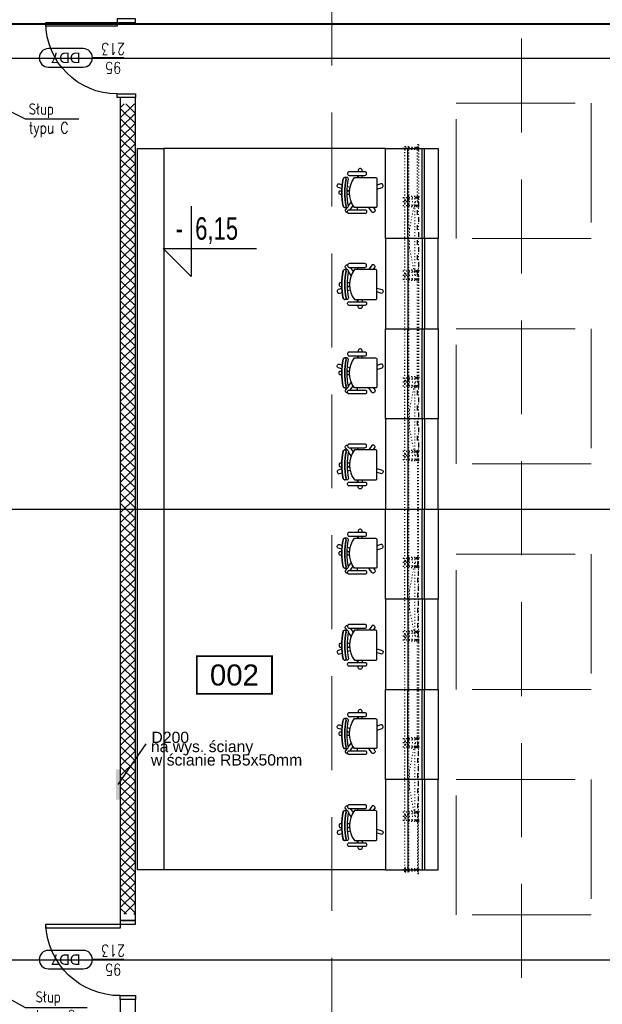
# Model space of a CAD drawing. Header units: centimetres. Extents: x -228435 to 56419, y -89367 to 477256.
# Tile 27 of 53: x -57750 to -49993, y 28410 to 41513. Entities that reach past the tile are written whole.
import ezdxf
from ezdxf.enums import TextEntityAlignment as Align

# ---------------------------------------------------------------- set-up
doc = ezdxf.new("R2010")
doc.units = ezdxf.units.CM
doc.header["$LTSCALE"] = 50
for name, pattern in [('Balustrady$0$DASHED', [0.75, 0.5, -0.25]), ('CADVENT_HIDDEN', [0.8, 0.25, -0.55]), ('DASHDOT2', [12.7, 6.35, -3.175, 0, -3.175]), ('Linie przekrojowe$0$DASHDOT', [25.4, 12.7, -6.35, 0, -6.35]), ('Osie rzutów$0$DASHDOT2', [12.7, 6.35, -3.175, 0, -3.175]), ('SU Lampy kwadratowe  -1$0$HIDDENX2', [19.05, 12.7, -6.35])]:
    doc.linetypes.add(name, pattern=pattern)
doc.layers.get('0').update_dxf_attribs({"color": 8})
for name, color, linetype in [('-1 sale konferencyjne$0$ARCH_INFO_AREA_ETYKIETY_200', 8, 'Continuous'), ('ARCH - OŚKI KONSTRUKCJI STALOWEJ', 8, 'DASHDOT2'), ('ARCH_KONSTRUKCJA', 8, 'Continuous'), ('ARCH_STOLARKA', 8, 'Continuous'), ('ARCH_SZKŁO', 8, 'Continuous'), ('ARCH_WIDOK_KONSTRUKCJA', 8, 'Continuous'), ('Kondygnacja -1$0$ARCH_INFO_ETYK_DRZWI', 8, 'Continuous'), ('Kondygnacja -1$0$ARCH_INFO_KOTY_WYSOKOŚCIOWE_IST', 8, 'Continuous'), ('Kondygnacja -1$0$ARCH_INFO_OPISY', 8, 'Continuous'), ('Kondygnacja -1$0$ARCH_MUROWANE', 8, 'Continuous'), ('Kondygnacja -1$0$ARCH_STROP', 8, 'Continuous'), ('Kondygnacja -1$0$ARCH_WYPOSAŻENIE_INNE', 8, 'Continuous'), ('Kondygnacja -1$0$ARCH_ŚLUSARKA_DRZWI', 8, 'Continuous'), ('Osie rzutów$0$ARCH_INFO_OSIE_IST', 8, 'Osie rzutów$0$DASHDOT2'), ('xrefs', 8, 'Continuous')]:
    doc.layers.add(name, color=color, linetype=linetype)
for name, color, linetype, lineweight in [('_SP KORYTA', 8, 'Continuous', 25), ('ARCH_WIDOK', 8, 'Continuous', 13), ('Linie przekrojowe$0$ARCH_LINIE PRZEKROJOWE', 8, 'Continuous', 25), ('SU Lampy kwadratowe  -1$0$ARCH_SUFITY_PODWIESZANE', 8, 'SU Lampy kwadratowe  -1$0$HIDDENX2', 9)]:
    doc.layers.add(name, color=color, linetype=linetype, lineweight=lineweight)
doc.styles.add('-1 sale konferencyjne$0$Arial', font='ARIAL.TTF')
doc.styles.add('Arial', font='ARIAL.TTF')
doc.styles.add('Kondygnacja -1$0$Arial', font='ARIAL.TTF')
doc.styles.add('Kondygnacja -1$0$Dimensions', font='ARIAL.TTF', dxfattribs={"width": 0.7})
doc.styles.add('Kondygnacja -1$0$Romans', font='Romans.shx', dxfattribs={"width": 0.7})
doc.styles.add('Kondygnacja -1$0$ROMANS-50-CM', font='romans.shx', dxfattribs={"width": 0.8, "height": 10})
doc.styles.add('Kondygnacja -1$0$Standard', font='txt')
doc.dimstyles.new('Kondygnacja -1$0$ISO-25', dxfattribs={"dimtxt": 2.5, "dimasz": 2.5, "dimexe": 1.25, "dimexo": 0.625, "dimtad": 1, "dimtxsty": 'Kondygnacja -1$0$Standard', "dimcen": 2.5, "dimadec": 0, "dimazin": 0, "dimtfac": 1, "dimtmove": 0, "dimatfit": 3, "dimfxl": 0, "dimarcsym": 0})

# ---------------------------------------------------------------- blocks, each defined once
blk = doc.blocks.new('Linie przekrojowe')
at = {"layer": 'Linie przekrojowe$0$ARCH_LINIE PRZEKROJOWE', "linetype": 'Linie przekrojowe$0$DASHDOT', "ltscale": 5, "const_width": 3, "flags": 128}
blk.add_lwpolyline([(4872.3, 8645.5), (13243.8, 8645.5)], dxfattribs=at)
blk = doc.blocks.new('Kondygnacja -1$0$_Dot')
at = {"color": 0, "linetype": 'ByBlock', "lineweight": -2}
blk.add_line((-0.5, 0), (-1, 0), dxfattribs=at)
at = {"color": 0, "linetype": 'ByBlock', "const_width": 0.5}
blk.add_lwpolyline([(-0.25, 0, 1), (0.25, 0, 1)], format="xyb", close=True, dxfattribs=at)
blk = doc.blocks.new('-1 sale konferencyjne$0$etykieta_numer')
at = {"color": 0, "linetype": 'ByBlock', "const_width": 2.44}
blk.add_lwpolyline([(-50, -50), (-50, 0), (50, 0), (50, -50)], close=True, dxfattribs=at)
at = {"color": 0, "linetype": 'ByBlock', "style": '-1 sale konferencyjne$0$Arial'}
blk.add_attdef('AECAREA:NUMER_LOKALU', text='', height=28, dxfattribs=at).set_placement((0, -25), align=Align.MIDDLE)
blk = doc.blocks.new('Kondygnacja -1$0$T-drzwi_prawe-200')
at = {"layer": 'Kondygnacja -1$0$ARCH_INFO_ETYK_DRZWI'}
blk.add_line((0, 0), (60, 0), dxfattribs=at)
blk.add_lwpolyline([(143.7, 17.5), (77.5, 17.5, 1), (77.5, -17.5), (143.7, -17.5, 1)], format="xyb", close=True, dxfattribs=at)
at = {"layer": 'Kondygnacja -1$0$ARCH_INFO_ETYK_DRZWI', "color": 1, "style": 'Kondygnacja -1$0$Arial'}
blk.add_attdef('ADS_DRZWI:ODPORNOŚĆ_OGNIOWA', text='', height=20, rotation=90, dxfattribs=at).set_placement((-25.5, 0.1), align=Align.BOTTOM_CENTER)
at = {"layer": 'Kondygnacja -1$0$ARCH_INFO_ETYK_DRZWI', "style": 'Kondygnacja -1$0$Romans', "width": 0.8}
for tag, p in [('ADS_DRZWI:SZEROKOŚĆ', (20.5, 8)), ('ADS_DRZWI:WYSOKOŚĆ', (20.5, -28))]:
    blk.add_attdef(tag, text='', height=22, dxfattribs=at).set_placement(p, align=Align.CENTER)
at = {"layer": 'Kondygnacja -1$0$ARCH_INFO_ETYK_DRZWI', "style": 'Kondygnacja -1$0$Arial'}
blk.add_attdef('ADS_DRZWI:SYMBOL', text='', height=20, dxfattribs=at).set_placement((110.7, 0), align=Align.MIDDLE)
blk = doc.blocks.new('Kondygnacja -1$0$krzesło obrotowe')
at = {"ltscale": 2}
for p, q in [((3.6, 22.8), (3.6, 20)), ((3.6, -22.8), (3.6, -20))]:
    blk.add_line(p, q, dxfattribs=at)
for points in [[(-6.4, 27.8), (14.7, 27.8, -0.414214), (16.7, 25.8), (16.7, 24.8, -0.414214), (14.7, 22.8), (-6.4, 22.8, -0.414214), (-8.4, 24.8), (-8.4, 25.8, -0.414214)], [(-20.4, -20), (7.7, -20, 0.321296), (7.7, 20), (-20.4, 20, 0.414214), (-22.4, 18), (-22.4, -18, 0.414214), (-20.4, -20)], [(-6.4, -27.8), (14.7, -27.8, 0.414214), (16.7, -25.8), (16.7, -24.8, 0.414214), (14.7, -22.8), (-6.4, -22.8, 0.414214), (-8.4, -24.8), (-8.4, -25.8, 0.414214)]]:
    blk.add_lwpolyline(points, format="xyb", close=True, dxfattribs=at)
for points in [[(-2.5, 27.8), (-2.5, 29.9, -0.414214), (-0.5, 31.9), (0.5, 31.9, -0.414214), (2.5, 29.9), (2.5, 27.8)], [(17.7, 20), (20.7, 20, -0.333258), (22.6, 18.6, -0.0984), (22.6, -18.5, -0.339495), (20.7, -20), (17.7, -20, -0.414214), (15.7, -18, 0.097222), (15.7, 18, -0.414214), (17.7, 20, -0.982092)], [(20.7, 20, 0.414214), (18.7, 18, -0.097222), (18.7, -18, 0.414214), (20.7, -20, -1.018234)], [(-22.4, 4.6), (-29.2, 6.8, -0.414214), (-30.5, 9.3), (-30.2, 10.3, -0.414214), (-27.6, 11.6), (-22.4, 9.9)], [(24.3, 5.3), (29.1, 6.8, 0.414214), (30.4, 9.3), (30.1, 10.3, 0.414214), (27.6, 11.6), (23.9, 10.4)], [(24.4, -2.5), (26.1, -2.5, 0.414214), (28.1, -0.5), (28.1, 0.5, 0.414214), (26.1, 2.5), (24.4, 2.5)], [(-17.6, -20), (-19.5, -22.7, 0.414214), (-19.1, -25.5), (-18.3, -26.1, 0.414214), (-15.5, -25.6), (-11.4, -20)], [(17.5, -20), (19.5, -22.7, -0.414214), (19.1, -25.5), (18.2, -26.1, -0.218948), (16.6, -26.4)]]:
    blk.add_lwpolyline(points, format="xyb", dxfattribs=at)
for points in [[(-2.5, 20), (-2.5, 22.8)], [(2.5, 22.8), (2.5, 20)], [(17.1, 8.2), (13.4, 7)], [(17.4, 2.5), (14, 2.5)], [(14.1, 1.9), (17.4, 3)], [(11.9, -12.2), (15.8, -17.6)], [(14, -2.5), (17.4, -2.5)], [(13.4, -22.8), (9.4, -17.3)]]:
    blk.add_lwpolyline(points, dxfattribs=at)
for centre in [(-76, 0), (-73, 0), (-69, 0)]:
    blk.add_arc(centre, 93.4, 348.8941, 11.1059, dxfattribs=at)
blk = doc.blocks.new('stanawisko rejestr')
at = {"layer": 'Kondygnacja -1$0$ARCH_WYPOSAŻENIE_INNE'}
for points in [[(-70, 120), (0, 120), (0, 0), (-70, 0), (-70, 120)], [(-40, 0), (-40, 120)], [(-21, 0), (-21, 120)], [(-18, 0), (-18, 120)], [(-70, -120), (0, -120), (0, 0), (-70, 0), (-70, -120)], [(-40, 0), (-40, -120)], [(-21, 0), (-21, -120)], [(-18, 0), (-18, -120)]]:
    blk.add_lwpolyline(points, dxfattribs=at)
at = {"layer": 'Kondygnacja -1$0$ARCH_WYPOSAŻENIE_INNE', "xscale": -1}
blk.add_blockref('Kondygnacja -1$0$krzesło obrotowe', (-103.7, 61.2), dxfattribs=at)
at = {"layer": 'Kondygnacja -1$0$ARCH_WYPOSAŻENIE_INNE', "rotation": 180}
blk.add_blockref('Kondygnacja -1$0$krzesło obrotowe', (-103.7, -61.2), dxfattribs=at)
blk = doc.blocks.new('A$C6A4F2F99')
at = {"layer": '_SP KORYTA'}
blk.add_hatch(color=256, dxfattribs=at).paths.add_polyline_path([(-3510.48, 1294.27), (-3510.48, 1314.27), (-3507.48, 1314.27), (-3507.48, 1294.27)])
blk.add_line((-3508.98, 1304.27), (-3490.27, 1331.27), dxfattribs=at)
at = {"layer": '_SP KORYTA', "style": 'Arial'}
for s, p in [('D200', (-3486.79, 1331.88)), ('na wys. ściany', (-3487.14, 1325.79)), ('w ścianie RB5x50mm', (-3487.14, 1316.87))]:
    blk.add_text(s, height=7.5, dxfattribs=at).set_placement(p)
blk = doc.blocks.new('Osie rzutów')
at = {"layer": 'Osie rzutów$0$ARCH_INFO_OSIE_IST', "ltscale": 10}
for p, q in [((6860, 12510), (6860, 4623.26)), ((4436.04, 8600), (15156.54, 8600)), ((4436.24, 8000), (15156.54, 8000)), ((4436.04, 7400), (15156.54, 7400))]:
    blk.add_line(p, q, dxfattribs=at)

msp = doc.modelspace()

# ---------------------------------------------------------------- hatches: boundary and pattern name
at = {"layer": 'Kondygnacja -1$0$ARCH_MUROWANE', "linetype": 'Continuous', "lineweight": -3}
h = msp.add_hatch(dxfattribs=at)
h.set_pattern_fill('ANSI37', color=256, scale=30, style=0)
h.set_pattern_definition([(45, (-121140, -45000), (-67.35192, 67.35192), []), (135, (-121140, -45000), (-67.35192, -67.35192), [])])
h.paths.add_polyline_path([(-56410, 29608), (-56210, 29608), (-56210, 40392), (-56410, 40392)], flags=0)

# ---------------------------------------------------------------- linework, layer by layer
at = {"linetype": 'Balustrady$0$DASHED', "lineweight": 20, "ltscale": 50}
msp.add_lwpolyline([(-53592.361, 52511.04), (-51070.214, 52511.04), (-51070.214, 5276.801), (-53592.361, 5276.801)], close=True, dxfattribs=at)
at = {"layer": 'ARCH - OŚKI KONSTRUKCJI STALOWEJ', "linetype": 'CADVENT_HIDDEN'}
for p, q in [((-52434, 39800, 0), (-52646.884, 39800, 0)), ((-52434, 39144, 0), (-52646.884, 39144, 0)), ((-52434, 39089, 0), (-52646.884, 39089, 0)), ((-52434, 39034, 0), (-52646.884, 39034, 0)), ((-52434, 38165, 0), (-52646.884, 38165, 0)), ((-52434, 38110, 0), (-52646.884, 38110, 0)), ((-52434, 38055, 0), (-52646.884, 38055, 0)), ((-52434, 36744, 0), (-52646.884, 36744, 0)), ((-52434, 36689, 0), (-52646.884, 36689, 0)), ((-52434, 36634, 0), (-52646.884, 36634, 0)), ((-52434, 35765, 0), (-52646.884, 35765, 0)), ((-52434, 35710, 0), (-52646.884, 35710, 0)), ((-52434, 35655, 0), (-52646.884, 35655, 0)), ((-52434, 34344, 0), (-52646.884, 34344, 0)), ((-52434, 34289, 0), (-52646.884, 34289, 0)), ((-52434, 34234, 0), (-52646.884, 34234, 0)), ((-52434, 33365, 0), (-52646.884, 33365, 0)), ((-52434, 33310, 0), (-52646.884, 33310, 0)), ((-52434, 33255, 0), (-52646.884, 33255, 0)), ((-52434, 31944, 0), (-52646.884, 31944, 0)), ((-52434, 31889, 0), (-52646.884, 31889, 0)), ((-52434, 31834, 0), (-52646.884, 31834, 0)), ((-52434, 30965, 0), (-52646.884, 30965, 0)), ((-52434, 30910, 0), (-52646.884, 30910, 0)), ((-52434, 30855, 0), (-52646.884, 30855, 0)), ((-52434, 30200, 0), (-52646.884, 30200, 0)), ((-52434, 30200, 0), (-52646.884, 30200, 0))]:
    msp.add_line(p, q, dxfattribs=at)
at = {"layer": 'ARCH_KONSTRUKCJA', "linetype": 'CADVENT_HIDDEN', "elevation": 0}
for points in [[(-52622.2, 39825), (-52572.2, 39825), (-52572.2, 39775), (-52622.2, 39775)], [(-52617.2, 39820), (-52577.2, 39820), (-52577.2, 39780), (-52617.2, 39780)], [(-52622.2, 39114), (-52572.2, 39114), (-52572.2, 39064), (-52622.2, 39064)], [(-52622.2, 39114), (-52572.2, 39114), (-52572.2, 39064), (-52622.2, 39064)], [(-52617.2, 39109), (-52577.2, 39109), (-52577.2, 39069), (-52617.2, 39069)], [(-52617.2, 39109), (-52577.2, 39109), (-52577.2, 39069), (-52617.2, 39069)], [(-52622.2, 38135), (-52572.2, 38135), (-52572.2, 38085), (-52622.2, 38085)], [(-52622.2, 38135), (-52572.2, 38135), (-52572.2, 38085), (-52622.2, 38085)], [(-52617.2, 38130), (-52577.2, 38130), (-52577.2, 38090), (-52617.2, 38090)], [(-52617.2, 38130), (-52577.2, 38130), (-52577.2, 38090), (-52617.2, 38090)], [(-52622.2, 36714), (-52572.2, 36714), (-52572.2, 36664), (-52622.2, 36664)], [(-52622.2, 36714), (-52572.2, 36714), (-52572.2, 36664), (-52622.2, 36664)], [(-52617.2, 36709), (-52577.2, 36709), (-52577.2, 36669), (-52617.2, 36669)], [(-52617.2, 36709), (-52577.2, 36709), (-52577.2, 36669), (-52617.2, 36669)], [(-52622.2, 35735), (-52572.2, 35735), (-52572.2, 35685), (-52622.2, 35685)], [(-52622.2, 35735), (-52572.2, 35735), (-52572.2, 35685), (-52622.2, 35685)], [(-52617.2, 35730), (-52577.2, 35730), (-52577.2, 35690), (-52617.2, 35690)], [(-52617.2, 35730), (-52577.2, 35730), (-52577.2, 35690), (-52617.2, 35690)], [(-52622.2, 34314), (-52572.2, 34314), (-52572.2, 34264), (-52622.2, 34264)], [(-52622.2, 34314), (-52572.2, 34314), (-52572.2, 34264), (-52622.2, 34264)], [(-52617.2, 34309), (-52577.2, 34309), (-52577.2, 34269), (-52617.2, 34269)], [(-52617.2, 34309), (-52577.2, 34309), (-52577.2, 34269), (-52617.2, 34269)], [(-52622.2, 33285), (-52572.2, 33285), (-52572.2, 33335), (-52622.2, 33335)], [(-52622.2, 33285), (-52572.2, 33285), (-52572.2, 33335), (-52622.2, 33335)], [(-52617.2, 33290), (-52577.2, 33290), (-52577.2, 33330), (-52617.2, 33330)], [(-52617.2, 33290), (-52577.2, 33290), (-52577.2, 33330), (-52617.2, 33330)], [(-52622.2, 31864), (-52572.2, 31864), (-52572.2, 31914), (-52622.2, 31914)], [(-52622.2, 31864), (-52572.2, 31864), (-52572.2, 31914), (-52622.2, 31914)], [(-52617.2, 31869), (-52577.2, 31869), (-52577.2, 31909), (-52617.2, 31909)], [(-52617.2, 31869), (-52577.2, 31869), (-52577.2, 31909), (-52617.2, 31909)], [(-52622.2, 30885), (-52572.2, 30885), (-52572.2, 30935), (-52622.2, 30935)], [(-52622.2, 30885), (-52572.2, 30885), (-52572.2, 30935), (-52622.2, 30935)], [(-52617.2, 30890), (-52577.2, 30890), (-52577.2, 30930), (-52617.2, 30930)], [(-52617.2, 30890), (-52577.2, 30890), (-52577.2, 30930), (-52617.2, 30930)], [(-52622.2, 30175), (-52572.2, 30175), (-52572.2, 30225), (-52622.2, 30225)], [(-52617.2, 30180), (-52577.2, 30180), (-52577.2, 30220), (-52617.2, 30220)]]:
    msp.add_lwpolyline(points, close=True, dxfattribs=at)
at = {"layer": 'ARCH_STOLARKA', "linetype": 'CADVENT_HIDDEN'}
for p, q in [((-52434, 39800, 0), (-52484.737, 39800, 0)), ((-52434, 39144, 0), (-52484.737, 39144, 0)), ((-52434, 39034, 0), (-52484.737, 39034, 0)), ((-52434, 38165, 0), (-52484.737, 38165, 0)), ((-52434, 38055, 0), (-52484.737, 38055, 0)), ((-52434, 36744, 0), (-52484.737, 36744, 0)), ((-52434, 36634, 0), (-52484.737, 36634, 0)), ((-52434, 35765, 0), (-52484.737, 35765, 0)), ((-52434, 35655, 0), (-52484.737, 35655, 0)), ((-52434, 34344, 0), (-52484.737, 34344, 0)), ((-52434, 34234, 0), (-52484.737, 34234, 0)), ((-52434, 33365, 0), (-52484.737, 33365, 0)), ((-52434, 33255, 0), (-52484.737, 33255, 0)), ((-52434, 31944, 0), (-52484.737, 31944, 0)), ((-52434, 31834, 0), (-52484.737, 31834, 0)), ((-52434, 30965, 0), (-52484.737, 30965, 0)), ((-52434, 30855, 0), (-52484.737, 30855, 0)), ((-52434, 30200, 0), (-52484.737, 30200, 0))]:
    msp.add_line(p, q, dxfattribs=at)
for points in [[(-52572.182, 39813.183), (-52571.701, 39814.043), (-52486.365, 39814.037), (-52485.866, 39813.207), (-52485.884, 39786.897), (-52486.384, 39786.037), (-52571.72, 39786.043), (-52572.2, 39786.903)], [(-52453, 39813.583), (-52452, 39813.583), (-52452, 39786.417), (-52453, 39786.417)], [(-52439, 39813.583), (-52440, 39813.583), (-52440, 39786.417), (-52439, 39786.417)], [(-52572.182, 30951.817), (-52571.701, 30950.957), (-52486.365, 30950.963), (-52485.866, 30951.793), (-52485.884, 30978.103), (-52486.384, 30978.963), (-52571.72, 30978.957), (-52572.2, 30978.097)], [(-52453, 30951.417), (-52452, 30951.417), (-52452, 30978.583), (-52453, 30978.583)], [(-52439, 30951.417), (-52440, 30951.417), (-52440, 30978.583), (-52439, 30978.583)], [(-52572.182, 30868.183), (-52571.701, 30869.043), (-52486.365, 30869.037), (-52485.866, 30868.207), (-52485.884, 30841.897), (-52486.384, 30841.037), (-52571.72, 30841.043), (-52572.2, 30841.903)], [(-52453, 30868.583), (-52452, 30868.583), (-52452, 30841.417), (-52453, 30841.417)], [(-52439, 30868.583), (-52440, 30868.583), (-52440, 30841.417), (-52439, 30841.417)], [(-52572.182, 30186.817), (-52571.701, 30185.957), (-52486.365, 30185.963), (-52485.866, 30186.793), (-52485.884, 30213.103), (-52486.384, 30213.963), (-52571.72, 30213.957), (-52572.2, 30213.097)], [(-52453, 30186.417), (-52452, 30186.417), (-52452, 30213.583), (-52453, 30213.583)], [(-52439, 30186.417), (-52440, 30186.417), (-52440, 30213.583), (-52439, 30213.583)]]:
    msp.add_lwpolyline(points, dxfattribs=at)
for points, elevation in [([(-52458, 39794.017), (-52485.879, 39794.017)], -1951.029), ([(-52458, 39806.017), (-52485.871, 39806.017)], -1951.029), ([(-52572.182, 39130.817), (-52571.701, 39129.957), (-52486.365, 39129.963), (-52485.866, 39130.793), (-52485.884, 39157.103), (-52486.384, 39157.963), (-52571.72, 39157.957), (-52572.2, 39157.097)], 0), ([(-52572.182, 39047.183), (-52571.701, 39048.043), (-52486.365, 39048.037), (-52485.866, 39047.207), (-52485.884, 39020.897), (-52486.384, 39020.037), (-52571.72, 39020.043), (-52572.2, 39020.903)], 0), ([(-52458, 39149.983), (-52485.879, 39149.983)], -1951.029), ([(-52458, 39137.983), (-52485.871, 39137.983)], -1951.029), ([(-52453, 39130.417), (-52452, 39130.417), (-52452, 39157.583), (-52453, 39157.583)], 0), ([(-52453, 39047.583), (-52452, 39047.583), (-52452, 39020.417), (-52453, 39020.417)], 0), ([(-52439, 39130.417), (-52440, 39130.417), (-52440, 39157.583), (-52439, 39157.583)], 0), ([(-52439, 39047.583), (-52440, 39047.583), (-52440, 39020.417), (-52439, 39020.417)], 0), ([(-52458, 39028.017), (-52485.879, 39028.017)], -1951.029), ([(-52458, 39040.017), (-52485.871, 39040.017)], -1951.029), ([(-52572.182, 38151.817), (-52571.701, 38150.957), (-52486.365, 38150.963), (-52485.866, 38151.793), (-52485.884, 38178.103), (-52486.384, 38178.963), (-52571.72, 38178.957), (-52572.2, 38178.097)], 0), ([(-52458, 38170.983), (-52485.879, 38170.983)], -1951.029), ([(-52458, 38158.983), (-52485.871, 38158.983)], -1951.029), ([(-52453, 38151.417), (-52452, 38151.417), (-52452, 38178.583), (-52453, 38178.583)], 0), ([(-52439, 38151.417), (-52440, 38151.417), (-52440, 38178.583), (-52439, 38178.583)], 0), ([(-52572.182, 38068.183), (-52571.701, 38069.043), (-52486.365, 38069.037), (-52485.866, 38068.207), (-52485.884, 38041.897), (-52486.384, 38041.037), (-52571.72, 38041.043), (-52572.2, 38041.903)], 0), ([(-52458, 38049.017), (-52485.879, 38049.017)], -1951.029), ([(-52458, 38061.017), (-52485.871, 38061.017)], -1951.029), ([(-52453, 38068.583), (-52452, 38068.583), (-52452, 38041.417), (-52453, 38041.417)], 0), ([(-52439, 38068.583), (-52440, 38068.583), (-52440, 38041.417), (-52439, 38041.417)], 0), ([(-52572.182, 36730.817), (-52571.701, 36729.957), (-52486.365, 36729.963), (-52485.866, 36730.793), (-52485.884, 36757.103), (-52486.384, 36757.963), (-52571.72, 36757.957), (-52572.2, 36757.097)], 0), ([(-52458, 36749.983), (-52485.879, 36749.983)], -1951.029), ([(-52458, 36737.983), (-52485.871, 36737.983)], -1951.029), ([(-52453, 36730.417), (-52452, 36730.417), (-52452, 36757.583), (-52453, 36757.583)], 0), ([(-52439, 36730.417), (-52440, 36730.417), (-52440, 36757.583), (-52439, 36757.583)], 0), ([(-52572.182, 36647.183), (-52571.701, 36648.043), (-52486.365, 36648.037), (-52485.866, 36647.207), (-52485.884, 36620.897), (-52486.384, 36620.037), (-52571.72, 36620.043), (-52572.2, 36620.903)], 0), ([(-52458, 36628.017), (-52485.879, 36628.017)], -1951.029), ([(-52458, 36640.017), (-52485.871, 36640.017)], -1951.029), ([(-52453, 36647.583), (-52452, 36647.583), (-52452, 36620.417), (-52453, 36620.417)], 0), ([(-52439, 36647.583), (-52440, 36647.583), (-52440, 36620.417), (-52439, 36620.417)], 0), ([(-52572.182, 35751.817), (-52571.701, 35750.957), (-52486.365, 35750.963), (-52485.866, 35751.793), (-52485.884, 35778.103), (-52486.384, 35778.963), (-52571.72, 35778.957), (-52572.2, 35778.097)], 0), ([(-52458, 35770.983), (-52485.879, 35770.983)], -1951.029), ([(-52453, 35751.417), (-52452, 35751.417), (-52452, 35778.583), (-52453, 35778.583)], 0), ([(-52439, 35751.417), (-52440, 35751.417), (-52440, 35778.583), (-52439, 35778.583)], 0), ([(-52572.182, 35668.183), (-52571.701, 35669.043), (-52486.365, 35669.037), (-52485.866, 35668.207), (-52485.884, 35641.897), (-52486.384, 35641.037), (-52571.72, 35641.043), (-52572.2, 35641.903)], 0), ([(-52458, 35649.017), (-52485.879, 35649.017)], -1951.029), ([(-52458, 35758.983), (-52485.871, 35758.983)], -1951.029), ([(-52458, 35661.017), (-52485.871, 35661.017)], -1951.029), ([(-52453, 35668.583), (-52452, 35668.583), (-52452, 35641.417), (-52453, 35641.417)], 0), ([(-52439, 35668.583), (-52440, 35668.583), (-52440, 35641.417), (-52439, 35641.417)], 0), ([(-52572.182, 34330.817), (-52571.701, 34329.957), (-52486.365, 34329.963), (-52485.866, 34330.793), (-52485.884, 34357.103), (-52486.384, 34357.963), (-52571.72, 34357.957), (-52572.2, 34357.097)], 0), ([(-52458, 34349.983), (-52485.879, 34349.983)], -1951.029), ([(-52458, 34337.983), (-52485.871, 34337.983)], -1951.029), ([(-52453, 34330.417), (-52452, 34330.417), (-52452, 34357.583), (-52453, 34357.583)], 0), ([(-52439, 34330.417), (-52440, 34330.417), (-52440, 34357.583), (-52439, 34357.583)], 0), ([(-52572.182, 34247.183), (-52571.701, 34248.043), (-52486.365, 34248.037), (-52485.866, 34247.207), (-52485.884, 34220.897), (-52486.384, 34220.037), (-52571.72, 34220.043), (-52572.2, 34220.903)], 0), ([(-52458, 34228.017), (-52485.879, 34228.017)], -1951.029), ([(-52458, 34240.017), (-52485.871, 34240.017)], -1951.029), ([(-52453, 34247.583), (-52452, 34247.583), (-52452, 34220.417), (-52453, 34220.417)], 0), ([(-52439, 34247.583), (-52440, 34247.583), (-52440, 34220.417), (-52439, 34220.417)], 0), ([(-52572.182, 33351.817), (-52571.701, 33350.957), (-52486.365, 33350.963), (-52485.866, 33351.793), (-52485.884, 33378.103), (-52486.384, 33378.963), (-52571.72, 33378.957), (-52572.2, 33378.097)], 0), ([(-52458, 33370.983), (-52485.879, 33370.983)], -1951.029), ([(-52458, 33358.983), (-52485.871, 33358.983)], -1951.029), ([(-52453, 33351.417), (-52452, 33351.417), (-52452, 33378.583), (-52453, 33378.583)], 0), ([(-52439, 33351.417), (-52440, 33351.417), (-52440, 33378.583), (-52439, 33378.583)], 0), ([(-52572.182, 33268.183), (-52571.701, 33269.043), (-52486.365, 33269.037), (-52485.866, 33268.207), (-52485.884, 33241.897), (-52486.384, 33241.037), (-52571.72, 33241.043), (-52572.2, 33241.903)], 0), ([(-52458, 33249.017), (-52485.879, 33249.017)], -1951.029), ([(-52458, 33261.017), (-52485.871, 33261.017)], -1951.029), ([(-52453, 33268.583), (-52452, 33268.583), (-52452, 33241.417), (-52453, 33241.417)], 0), ([(-52439, 33268.583), (-52440, 33268.583), (-52440, 33241.417), (-52439, 33241.417)], 0), ([(-52572.182, 31930.817), (-52571.701, 31929.957), (-52486.365, 31929.963), (-52485.866, 31930.793), (-52485.884, 31957.103), (-52486.384, 31957.963), (-52571.72, 31957.957), (-52572.2, 31957.097)], 0), ([(-52572.182, 31847.183), (-52571.701, 31848.043), (-52486.365, 31848.037), (-52485.866, 31847.207), (-52485.884, 31820.897), (-52486.384, 31820.037), (-52571.72, 31820.043), (-52572.2, 31820.903)], 0), ([(-52458, 31949.983), (-52485.879, 31949.983)], -1951.029), ([(-52458, 31937.983), (-52485.871, 31937.983)], -1951.029), ([(-52458, 31840.017), (-52485.871, 31840.017)], -1951.029), ([(-52453, 31930.417), (-52452, 31930.417), (-52452, 31957.583), (-52453, 31957.583)], 0), ([(-52453, 31847.583), (-52452, 31847.583), (-52452, 31820.417), (-52453, 31820.417)], 0), ([(-52439, 31930.417), (-52440, 31930.417), (-52440, 31957.583), (-52439, 31957.583)], 0), ([(-52439, 31847.583), (-52440, 31847.583), (-52440, 31820.417), (-52439, 31820.417)], 0), ([(-52458, 31828.017), (-52485.879, 31828.017)], -1951.029), ([(-52458, 30970.983), (-52485.879, 30970.983)], -1951.029), ([(-52458, 30958.983), (-52485.871, 30958.983)], -1951.029), ([(-52458, 30849.017), (-52485.879, 30849.017)], -1951.029), ([(-52458, 30861.017), (-52485.871, 30861.017)], -1951.029), ([(-52458, 30205.983), (-52485.879, 30205.983)], -1951.029), ([(-52458, 30193.983), (-52485.871, 30193.983)], -1951.029)]:
    msp.add_lwpolyline(points, dxfattribs=dict(at, elevation=elevation))
at = {"layer": 'ARCH_STOLARKA', "linetype": 'CADVENT_HIDDEN', "elevation": 0}
for points in [[(-52453, 39785), (-52458, 39785), (-52458, 39815), (-52453, 39815)], [(-52439, 39785), (-52434, 39785), (-52434, 39815), (-52439, 39815)], [(-52453, 39159), (-52458, 39159), (-52458, 39129), (-52453, 39129)], [(-52453, 39019), (-52458, 39019), (-52458, 39049), (-52453, 39049)], [(-52439, 39159), (-52434, 39159), (-52434, 39129), (-52439, 39129)], [(-52439, 39019), (-52434, 39019), (-52434, 39049), (-52439, 39049)], [(-52453, 38180), (-52458, 38180), (-52458, 38150), (-52453, 38150)], [(-52439, 38180), (-52434, 38180), (-52434, 38150), (-52439, 38150)], [(-52453, 38040), (-52458, 38040), (-52458, 38070), (-52453, 38070)], [(-52439, 38040), (-52434, 38040), (-52434, 38070), (-52439, 38070)], [(-52453, 36759), (-52458, 36759), (-52458, 36729), (-52453, 36729)], [(-52439, 36759), (-52434, 36759), (-52434, 36729), (-52439, 36729)], [(-52453, 36619), (-52458, 36619), (-52458, 36649), (-52453, 36649)], [(-52439, 36619), (-52434, 36619), (-52434, 36649), (-52439, 36649)], [(-52453, 35780), (-52458, 35780), (-52458, 35750), (-52453, 35750)], [(-52439, 35780), (-52434, 35780), (-52434, 35750), (-52439, 35750)], [(-52453, 35640), (-52458, 35640), (-52458, 35670), (-52453, 35670)], [(-52439, 35640), (-52434, 35640), (-52434, 35670), (-52439, 35670)], [(-52453, 34359), (-52458, 34359), (-52458, 34329), (-52453, 34329)], [(-52439, 34359), (-52434, 34359), (-52434, 34329), (-52439, 34329)], [(-52453, 34219), (-52458, 34219), (-52458, 34249), (-52453, 34249)], [(-52439, 34219), (-52434, 34219), (-52434, 34249), (-52439, 34249)], [(-52453, 33380), (-52458, 33380), (-52458, 33350), (-52453, 33350)], [(-52439, 33380), (-52434, 33380), (-52434, 33350), (-52439, 33350)], [(-52453, 33240), (-52458, 33240), (-52458, 33270), (-52453, 33270)], [(-52439, 33240), (-52434, 33240), (-52434, 33270), (-52439, 33270)], [(-52453, 31959), (-52458, 31959), (-52458, 31929), (-52453, 31929)], [(-52453, 31819), (-52458, 31819), (-52458, 31849), (-52453, 31849)], [(-52439, 31959), (-52434, 31959), (-52434, 31929), (-52439, 31929)], [(-52439, 31819), (-52434, 31819), (-52434, 31849), (-52439, 31849)], [(-52453, 30980), (-52458, 30980), (-52458, 30950), (-52453, 30950)], [(-52439, 30980), (-52434, 30980), (-52434, 30950), (-52439, 30950)], [(-52453, 30840), (-52458, 30840), (-52458, 30870), (-52453, 30870)], [(-52439, 30840), (-52434, 30840), (-52434, 30870), (-52439, 30870)], [(-52453, 30215), (-52458, 30215), (-52458, 30185), (-52453, 30185)], [(-52439, 30215), (-52434, 30215), (-52434, 30185), (-52439, 30185)]]:
    msp.add_lwpolyline(points, close=True, dxfattribs=at)
at = {"layer": 'ARCH_SZKŁO', "linetype": 'CADVENT_HIDDEN'}
for points in [[(-52452, 39850), (-52440, 39850), (-52440, 39094), (-52452, 39094)], [(-52452, 38105), (-52440, 38105), (-52440, 36694), (-52452, 36694)], [(-52452, 34293.98), (-52440, 34293.98), (-52440, 35703.981), (-52452, 35703.981)], [(-52452, 33305), (-52440, 33305), (-52440, 31894), (-52452, 31894)], [(-52452, 30150), (-52440, 30150), (-52440, 30905), (-52452, 30905)]]:
    msp.add_lwpolyline(points, close=True, dxfattribs=at)
at = {"layer": 'ARCH_SZKŁO', "linetype": 'CADVENT_HIDDEN', "ltscale": 5}
for points in [[(-52452, 39084), (-52440, 39084), (-52440, 38115), (-52452, 38115)], [(-52452, 36684), (-52440, 36684), (-52440, 35713.981), (-52452, 35713.981)], [(-52452, 33315), (-52440, 33315), (-52440, 34284), (-52452, 34284)], [(-52452, 30915), (-52440, 30915), (-52440, 31884), (-52452, 31884)]]:
    msp.add_lwpolyline(points, close=True, dxfattribs=at)
at = {"layer": 'ARCH_WIDOK', "linetype": 'CADVENT_HIDDEN', "elevation": 0}
for points in [[(-52490, 38114), (-52559.301, 38475.5), (-52559.301, 38725.5), (-52490, 39085)], [(-52490, 35712.981), (-52559.301, 36066.604), (-52559.301, 36316.604), (-52490, 36685)], [(-52490, 34285), (-52559.301, 33920.552), (-52559.301, 33670.552), (-52490, 33314)], [(-52490, 31885), (-52559.301, 31524.5), (-52559.301, 31274.5), (-52490, 30914)]]:
    msp.add_lwpolyline(points, dxfattribs=at)
for points in [[(-52440, 39085), (-52490, 39085), (-52490, 38114), (-52440, 38114)], [(-52440, 36685), (-52490, 36685), (-52490, 35712.981), (-52440, 35712.981)], [(-52440, 33314), (-52490, 33314), (-52490, 34285), (-52440, 34285)], [(-52440, 30914), (-52490, 30914), (-52490, 31885), (-52440, 31885)]]:
    msp.add_lwpolyline(points, close=True, dxfattribs=at)
at = {"layer": 'ARCH_WIDOK_KONSTRUKCJA', "linetype": 'CADVENT_HIDDEN', "elevation": 0}
msp.add_lwpolyline([(-52572.2, 30175), (-52622.2, 30175), (-52622.2, 39825), (-52572.2, 39825)], close=True, dxfattribs=at)
at = {"layer": 'Kondygnacja -1$0$ARCH_INFO_KOTY_WYSOKOŚCIOWE_IST'}
msp.add_lwpolyline([(-55465.424, 39031.317), (-55465.424, 38094.45), (-55840.424, 38469.45), (-54597.952, 38469.45)], dxfattribs=at)
at = {"layer": 'Kondygnacja -1$0$ARCH_MUROWANE', "linetype": 'Continuous', "lineweight": -3}
for p, q in [((-56210, 40475), (-56410, 40475)), ((-56410, 40475), (-56410, 29525)), ((-56210, 29525), (-56210, 40475)), ((-56410, 29525), (-56210, 29525)), ((-56410, 29525), (-56210, 29525)), ((-56210, 28475), (-56410, 28475)), ((-56410, 28475), (-56410, 17525)), ((-56210, 28475), (-56410, 28475)), ((-56210, 17525), (-56210, 28475))]:
    msp.add_line(p, q, dxfattribs=at)
at = {"layer": 'Kondygnacja -1$0$ARCH_WYPOSAŻENIE_INNE'}
msp.add_lwpolyline([(-56180, 39800), (-55830, 39800), (-55830, 30200), (-56180, 30200)], close=True, dxfattribs=at)
for points in [[(-52880, 39800), (-55830, 39800)], [(-52880, 30200), (-55830, 30200)]]:
    msp.add_lwpolyline(points, dxfattribs=at)
at = {"layer": 'Kondygnacja -1$0$ARCH_ŚLUSARKA_DRZWI', "linetype": 'Continuous', "lineweight": -3}
for points in [[(-56452.232, 41475), (-56452.232, 41425), (-57402.232, 41425), (-57402.232, 41475)], [(-56210, 41475), (-56210, 41525), (-56452.232, 41525), (-56452.232, 41475)], [(-56210, 40525), (-56210, 40475), (-56452.232, 40475), (-56452.232, 40525)], [(-56210, 29475), (-56210, 29525), (-56410, 29525), (-56410, 29475)], [(-56410, 29475), (-56410, 29425), (-57402.232, 29425), (-57402.232, 29475)], [(-56210, 28525), (-56210, 28475), (-56410, 28475), (-56410, 28525)]]:
    msp.add_lwpolyline(points, close=True, dxfattribs=at)
at = {"layer": 'Kondygnacja -1$0$ARCH_ŚLUSARKA_DRZWI', "linetype": 'Continuous', "lineweight": -3, "extrusion": (0, 0, -1)}
for centre, radius, start, end in [((56452.232, 41475), 950, 270, 0), ((56416.071, 29511.83), 986.849, 269.6475178, 357.8611743)]:
    msp.add_arc(centre, radius, start, end, dxfattribs=at)
at = {"layer": 'SU Lampy kwadratowe  -1$0$ARCH_SUFITY_PODWIESZANE', "ltscale": 2.5}
for points in [[(-51940, 40400), (-50140, 40400), (-50140, 38600), (-51940, 38600)], [(-51940, 37400), (-50140, 37400), (-50140, 35600), (-51940, 35600)], [(-51940, 34400), (-50140, 34400), (-50140, 32600), (-51940, 32600)], [(-51940, 31400), (-50140, 31400), (-50140, 29600), (-51940, 29600)]]:
    msp.add_lwpolyline(points, close=True, dxfattribs=at)

# ---------------------------------------------------------------- block references
at = {"layer": '-1 sale konferencyjne$0$ARCH_INFO_AREA_ETYKIETY_200', "linetype": 'Continuous', "lineweight": -3}
ref = msp.add_blockref('-1 sale konferencyjne$0$etykieta_numer', (-54890.5, 33042.373), dxfattribs=dict(at, xscale=10, yscale=10, zscale=10))
ref.add_attrib('AECAREA:NUMBER', '002', dxfattribs={"layer": '0', "color": 0, "linetype": 'ByBlock', "height": 280, "style": '-1 sale konferencyjne$0$Arial'}).set_placement((-54890.5, 32792.373), align=Align.MIDDLE)
at = {"xscale": 10, "yscale": 10, "zscale": 10}
msp.add_blockref('Linie przekrojowe', (-121140, -45000), dxfattribs=at)
at = {"layer": '_SP KORYTA', "lineweight": 30, "xscale": 20, "yscale": 20, "zscale": 20}
msp.add_blockref('A$C6A4F2F99', (13740, 5250), dxfattribs=at)
at = {"layer": 'Kondygnacja -1$0$ARCH_STROP', "linetype": 'Continuous', "lineweight": -3}
ref = msp.add_blockref('Kondygnacja -1$0$T-drzwi_prawe-200', (-56361.869, 41004.693), dxfattribs=dict(at, xscale=7.000000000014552, yscale=7.000000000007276, zscale=7, rotation=180))
ref.add_attrib('ADS_DRZWI:SZEROKOŚĆ', '95', dxfattribs={"layer": 'Kondygnacja -1$0$ARCH_INFO_ETYK_DRZWI', "height": 154, "rotation": 180, "style": 'Kondygnacja -1$0$Romans', "width": 0.8}).set_placement((-56505.331, 40948.693), align=Align.CENTER)
ref.add_attrib('ADS_DRZWI:SYMBOL', 'DD7', dxfattribs={"layer": 'Kondygnacja -1$0$ARCH_INFO_ETYK_DRZWI', "height": 140, "rotation": 180, "style": 'Kondygnacja -1$0$Arial'}).set_placement((-57136.682, 41004.693), align=Align.MIDDLE)
ref.add_attrib('ADS_DRZWI:WYSOKOŚĆ', '213', dxfattribs={"layer": 'Kondygnacja -1$0$ARCH_INFO_ETYK_DRZWI', "height": 154, "rotation": 180, "style": 'Kondygnacja -1$0$Romans', "width": 0.8}).set_placement((-56505.331, 41200.693), align=Align.CENTER)
ref = msp.add_blockref('Kondygnacja -1$0$T-drzwi_prawe-200', (-56361.869, 29004.693), dxfattribs=dict(at, xscale=7.000000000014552, yscale=7.000000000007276, zscale=7, rotation=180))
ref.add_attrib('ADS_DRZWI:SZEROKOŚĆ', '95', dxfattribs={"layer": 'Kondygnacja -1$0$ARCH_INFO_ETYK_DRZWI', "height": 154, "rotation": 180, "style": 'Kondygnacja -1$0$Romans', "width": 0.8}).set_placement((-56505.331, 28948.693), align=Align.CENTER)
ref.add_attrib('ADS_DRZWI:SYMBOL', 'DD7', dxfattribs={"layer": 'Kondygnacja -1$0$ARCH_INFO_ETYK_DRZWI', "height": 140, "rotation": 180, "style": 'Kondygnacja -1$0$Arial'}).set_placement((-57136.682, 29004.693), align=Align.MIDDLE)
ref.add_attrib('ADS_DRZWI:WYSOKOŚĆ', '213', dxfattribs={"layer": 'Kondygnacja -1$0$ARCH_INFO_ETYK_DRZWI', "height": 154, "rotation": 180, "style": 'Kondygnacja -1$0$Romans', "width": 0.8}).set_placement((-56505.331, 29200.693), align=Align.CENTER)
at = {"layer": 'Osie rzutów$0$ARCH_INFO_OSIE_IST', "xscale": 10, "yscale": 10, "zscale": 10}
msp.add_blockref('Osie rzutów', (-121140, -45000), dxfattribs=at)
at = {"layer": 'xrefs', "xscale": -10, "yscale": 10, "zscale": 10, "rotation": 180}
for p in [(-52180, 38600), (-52180, 33800)]:
    msp.add_blockref('stanawisko rejestr', p, dxfattribs=at)
at = {"layer": 'xrefs', "xscale": 10, "yscale": 10, "zscale": 10}
for p in [(-52180, 36200), (-52180, 31400)]:
    msp.add_blockref('stanawisko rejestr', p, dxfattribs=at)

# ---------------------------------------------------------------- texts
at = {"layer": 'Kondygnacja -1$0$ARCH_INFO_KOTY_WYSOKOŚCIOWE_IST', "insert": (-55258.136, 38705.975), "char_height": 300, "attachment_point": 5, "style": 'Kondygnacja -1$0$Dimensions'}
msp.add_mtext('-  6,15', dxfattribs=at)
at = {"layer": 'Kondygnacja -1$0$ARCH_INFO_OPISY', "char_height": 150, "width": 6265.3268, "attachment_point": 1, "style": 'Kondygnacja -1$0$ROMANS-50-CM'}
for insert in [(-57629.212, 40398.98), (-57538.417, 28583.454)]:
    msp.add_mtext('Słup \\Ptypu C', dxfattribs=dict(at, insert=insert))

# ---------------------------------------------------------------- leaders
at = {"layer": 'Kondygnacja -1$0$ARCH_INFO_OPISY'}
for points in [[(-58560.196, 40645), (-57678.996, 40191.136), (-56962.01, 40191.136)], [(-58185, 28645), (-57678.996, 28368.128), (-56849.859, 28368.128)]]:
    msp.add_leader(points, dimstyle='Kondygnacja -1$0$ISO-25', override={"dimscale": 5, "dimasz": 2, "dimtad": 0, "dimldrblk": 'Kondygnacja -1$0$_Dot'}, dxfattribs=at)

doc.saveas('drawing.dxf')
